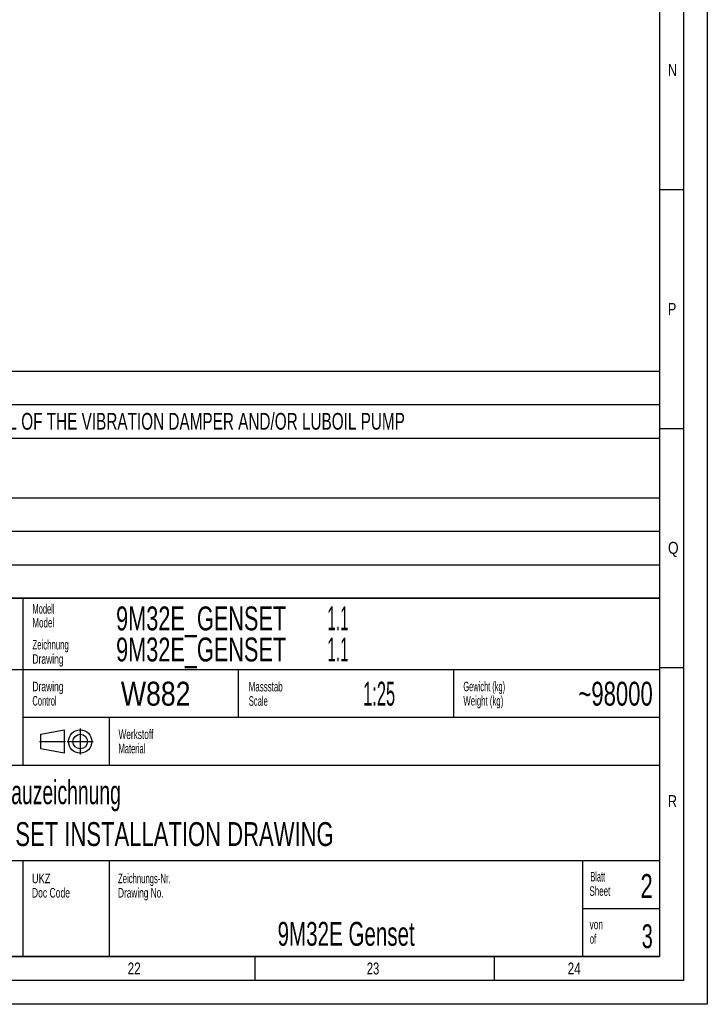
# Model space of a CAD drawing. Header units: millimetres. Extents: x 0 to 1189, y 0 to 841.
# Tile 107 of 119: x 1045 to 1189, y 0 to 206. Entities that reach past the tile are written whole.
import ezdxf
from ezdxf.enums import TextEntityAlignment as Align

# ---------------------------------------------------------------- set-up
doc = ezdxf.new("R2010")
doc.units = ezdxf.units.MM
doc.header["$LTSCALE"] = 65.395
doc.linetypes.add('CENTER', pattern=[0.6, 0.375, -0.075, 0.075, -0.075])
doc.layers.get('0').update_dxf_attribs({"linetype": 'CONTINUOUS'})
doc.styles.get("Standard").update_dxf_attribs({"font": 'txt', "width": 0.6})
doc.styles.add('TEXTSTYLE_2', font='txt')
doc.styles.add('TEXTSTYLE_3', font='txt', dxfattribs={"width": 0.8})

# ---------------------------------------------------------------- blocks, each defined once
blk = doc.blocks.new('*T1604')
at = {"color": 5, "linetype": 'Continuous'}
for p, q in [((0, 0), (187, 0)), ((0, 0), (0, -75)), ((187, 0), (187, -75)), ((0, -75), (187, -75))]:
    blk.add_line(p, q, dxfattribs=at)
at = {"color": 2, "linetype": 'Continuous', "style": 'TEXTSTYLE_3'}
for s, width, p in [('9M32E_GENSET', 0.678571, (73.4, -6.75)), ('1.1', 0.47619, (117.57, -6.75)), ('9M32E_GENSET', 0.678571, (73.4, -13.25)), ('1.1', 0.47619, (117.57, -13.25))]:
    blk.add_text(s, height=5, dxfattribs=dict(at, width=width)).set_placement(p)
for s, width, p in [('W882', 0.833333, (81.68, -22.5)), ('1:25', 0.511905, (128.4, -22.5)), ('-', 0.619048, (11, -72.75))]:
    blk.add_text(s, height=5, dxfattribs=dict(at, width=width)).set_placement(p, align=Align.CENTER)
for s, width, p in [('~98000', 0.690476, (185.6, -22.5)), ('2', 0.690476, (185.6, -62.75)), ('3', 0.619048, (185.6, -73.25))]:
    blk.add_text(s, height=5, dxfattribs=dict(at, width=width)).set_placement(p, align=Align.RIGHT)
at = {"color": 5, "linetype": 'Continuous', "width": 0.761905}
blk.add_text('mK', height=2, dxfattribs=at).set_placement((45.07, -31), align=Align.CENTER)
at = {"color": 7, "linetype": 'Continuous', "style": 'TEXTSTYLE_3'}
for s, width, p in [('Aggregat - Einbauzeichnung', 0.604396, (23.4, -43.12)), ('DIESEL GEN SET INSTALLATION DRAWING', 0.689116, (23.4, -51.88))]:
    blk.add_text(s, height=5, dxfattribs=dict(at, width=width)).set_placement(p)
at = {"color": 7, "linetype": 'Continuous', "style": 'TEXTSTYLE_3', "width": 0.642857}
blk.add_text('9M32E Genset', height=5, dxfattribs=at).set_placement((121.5, -72.75), align=Align.CENTER)
blk = doc.blocks.new('*T1605')
at = {"color": 2, "linetype": 'Continuous'}
for p, q in [((0, 0), (278, 0)), ((0, 0), (0, -47.5)), ((278, 0), (278, -47.5)), ((0, -7), (278, -7)), ((8, -7), (8, -47.5)), ((0, -14), (278, -14)), ((0, -26.5), (278, -26.5)), ((0, -33.5), (278, -33.5)), ((0, -40.5), (278, -40.5)), ((0, -47.5), (278, -47.5))]:
    blk.add_line(p, q, dxfattribs=at)
for s, width, p in [('Anmerkung / REMARKS', 0.674185, (1.05, -5.25)), ('SPACE REQUIRED FOR MEASURING TORSIONAL VIBRATIONS, AND/OR FOR REMOVAL OF THE VIBRATION DAMPER AND/OR LUBOIL PUMP', 0.683886, (9.05, -12.25)), ('SPACE REQUIRED FOR REMOVAL OF PISTON AND CYLINDER LINER', 0.680087, (9.05, -19.25)), ('REDUCED REMOVAL HEIGHT PISTON AND LINER 2300mm', 0.689441, (9.05, -24.5)), ('SPACE REQUIRED FOR TERMINAL SET', 0.682028, (9.05, -31.75)), ('SPACE REQUIRED FOR TURBOCHARGER SHAFT', 0.692407, (9.05, -38.75)), ('SPACE TRQUIRED FOR CHARGE AIR COOLER REMOVING', 0.684656, (9.05, -45.75))]:
    blk.add_text(s, height=3.5, dxfattribs=dict(at, width=width)).set_placement(p)
at = {"color": 2, "linetype": 'Continuous', "width": 0.619048}
for s, p in [('b', (4, -12.25)), ('e', (4, -19.25)), ('k', (4, -31.75)), ('o', (4, -38.75)), ('p', (4, -45.75))]:
    blk.add_text(s, height=3.5, dxfattribs=at).set_placement(p, align=Align.CENTER)

msp = doc.modelspace()

# ---------------------------------------------------------------- linework, layer by layer
at = {"color": 5, "linetype": 'Continuous'}
for p, q in [((1189, 841), (1189, 0)), ((1179, 831), (1179, 10)), ((1179, 170.5), (1184, 170.5)), ((1179, 120.5), (1184, 120.5)), ((1179, 70.5), (1184, 70.5)), ((1179, 10), (10, 10)), ((1094.5, 5), (1094.5, 10)), ((1144.5, 5), (1144.5, 10)), ((1189, 0), (0, 0))]:
    msp.add_line(p, q, dxfattribs=at)
at = {"color": 6, "linetype": 'Continuous'}
for p, q in [((1184, 836), (1184, 5)), ((1179, 85), (992, 85)), ((1179, 70), (992, 70)), ((1184, 5), (5, 5))]:
    msp.add_line(p, q, dxfattribs=at)
at = {"color": 7, "linetype": 'Continuous'}
for p, q in [((1046, 50), (1046, 85)), ((1091, 60), (1091, 70)), ((1136, 60), (1136, 70)), ((1179, 60), (1046, 60)), ((1064, 50), (1064, 60)), ((1049.65902, 56.51096), (1054.53774, 57.42572)), ((1049.65902, 53.46176), (1049.65902, 56.51096)), ((1054.53774, 57.42572), (1054.53774, 52.547)), ((1054.53774, 52.547), (1049.65902, 53.46176)), ((1179, 50), (992, 50)), ((1179, 30), (992, 30)), ((1046, 10), (1046, 29.97776)), ((1064, 10), (1064, 29.97776)), ((1163, 10), (1163, 30)), ((1179, 20), (1163, 19.99784))]:
    msp.add_line(p, q, dxfattribs=at)
at = {"color": 5, "linetype": 'CENTER'}
for p, q in [((1057.89186, 57.68614), (1057.89186, 52.28658)), ((1049.40637, 54.98636), (1054.80636, 54.98636)), ((1055.19209, 54.98636), (1060.59164, 54.98636))]:
    msp.add_line(p, q, dxfattribs=at)
at = {"color": 7, "linetype": 'Continuous'}
for radius in [2.43936, 1.5246]:
    msp.add_circle((1057.89186, 54.98636), radius, dxfattribs=at)

# ---------------------------------------------------------------- block references
for name, p in [('*T1605', (901.00171, 132.5012)), ('*T1604', (992, 85))]:
    msp.add_blockref(name, p)

# ---------------------------------------------------------------- texts
at = {"color": 5, "linetype": 'Continuous'}
for s, height, style, width, p in [('N', 2.50001, 'TEXTSTYLE_2', 0.785714, (1180.77091, 194.271)), ('P', 2.50001, 'TEXTSTYLE_2', 0.785714, (1180.77091, 144.271)), ('Q', 2.50001, 'TEXTSTYLE_2', 0.857143, (1180.77091, 94.271)), ('Modell', 2, 'TEXTSTYLE_3', 0.587302, (1047.90891, 81.76214)), ('Model', 2, 'TEXTSTYLE_3', 0.62381, (1047.90891, 78.86214)), ('Zeichnung', 2, 'TEXTSTYLE_3', 0.608466, (1047.90891, 74.26214)), ('Drawing', 2, 'TEXTSTYLE_3', 0.663265, (1047.90891, 71.26214)), ('Drawing', 2, 'TEXTSTYLE_3', 0.663265, (1047.90186, 65.5095)), ('Massstab', 2, 'TEXTSTYLE_3', 0.619048, (1093.1414, 65.47636)), ('Gewicht (kg)', 2, 'TEXTSTYLE_3', 0.581349, (1138.00443, 65.51831)), ('Control', 2, 'TEXTSTYLE_3', 0.588435, (1047.90186, 62.5095)), ('Scale', 2, 'TEXTSTYLE_3', 0.595238, (1093.1414, 62.47636)), ('Weight (kg)', 2, 'TEXTSTYLE_3', 0.61039, (1138.00443, 62.51831)), ('Werkstoff', 2, 'TEXTSTYLE_3', 0.645503, (1065.90891, 55.51214)), ('Material', 2, 'TEXTSTYLE_3', 0.571429, (1065.90891, 52.51214)), ('R', 2.50001, 'TEXTSTYLE_2', 0.785714, (1180.77091, 41.271)), ('UKZ', 2, 'TEXTSTYLE_3', 0.722222, (1047.80501, 25.34131)), ('Zeichnungs-Nr.', 2, 'TEXTSTYLE_3', 0.602041, (1065.80501, 25.34131)), ('Blatt', 2, 'TEXTSTYLE_3', 0.533333, (1164.54782, 25.70337)), ('Sheet', 2, 'TEXTSTYLE_3', 0.62381, (1164.36447, 22.70337)), ('Doc Code', 2, 'TEXTSTYLE_3', 0.669643, (1047.80501, 22.34131)), ('Drawing No.', 2, 'TEXTSTYLE_3', 0.647186, (1065.80501, 22.34131)), ('von', 2, 'TEXTSTYLE_3', 0.650794, (1164.39227, 15.71354)), ('of', 2, 'TEXTSTYLE_3', 0.595238, (1164.44465, 12.68735)), ('22', 2.50001, 'TEXTSTYLE_2', 0.738095, (1067.806, 6.248)), ('23', 2.50001, 'TEXTSTYLE_2', 0.702381, (1117.806, 6.248)), ('24', 2.50001, 'TEXTSTYLE_2', 0.738095, (1159.806, 6.248))]:
    msp.add_text(s, height=height, dxfattribs=dict(at, style=style, width=width)).set_placement(p)

doc.saveas('drawing.dxf')
